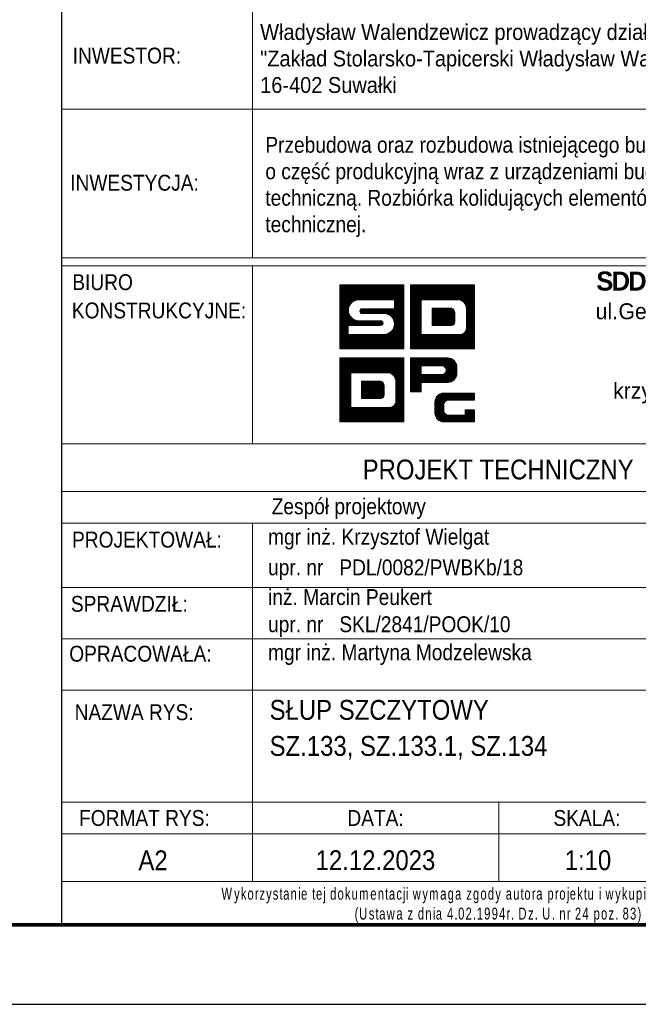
# Model space of a CAD drawing. Header units: millimetres. Extents: x -174 to 432, y 15234 to 15730.
# Tile 15 of 24: x 300 to 378, y 15234 to 15358. Entities that reach past the tile are written whole.
import ezdxf
from ezdxf.enums import TextEntityAlignment as Align

# ---------------------------------------------------------------- set-up
doc = ezdxf.new("R2010")
doc.units = ezdxf.units.MM
doc.header["$LTSCALE"] = 10
for name, color, linetype, lineweight in [('--- widok', 7, 'Continuous', 13), ('_RAMKA', 7, 'Continuous', 35), ('_Tabelka', 7, 'Continuous', 25), ('PS_DIM', 4, 'Continuous', 13)]:
    doc.layers.add(name, color=color, linetype=linetype, lineweight=lineweight)
doc.layers.add('_FORMATKA', color=8, linetype='Continuous', plot=False)
doc.styles.add('gil', font='txt', dxfattribs={"width": 0.9})

# ---------------------------------------------------------------- blocks, each defined once
blk = doc.blocks.new('*U160')
at = {"layer": '_FORMATKA', "lineweight": -3}
blk.add_lwpolyline([(-594, 0), (0, 0), (0, 420), (-594, 420)], close=True, dxfattribs=at)
at = {"layer": '_RAMKA', "lineweight": -3, "const_width": 0.5}
blk.add_lwpolyline([(-564, 10), (-10, 10), (-10, 410), (-564, 410)], close=True, dxfattribs=at)
blk = doc.blocks.new('tabela_rys')
at = {"layer": '_Tabelka', "color": 251, "lineweight": 15}
for p, q in [((45.62, 123.55), (45.62, 91.73)), ((21.62, 110.45), (131.62, 110.45)), ((21.62, 91.73), (131.62, 91.73)), ((21.62, 91.73), (131.62, 91.73)), ((21.62, 91.73), (131.62, 91.73)), ((131.62, 90.73), (21.62, 90.73)), ((45.62, 68.32), (45.62, 90.73)), ((21.62, 68.32), (131.48, 68.32)), ((131.62, 62.32), (21.62, 62.32)), ((21.62, 58.32), (131.62, 58.32)), ((21.62, 58.32), (131.62, 58.32)), ((45.62, 58.32), (45.62, 37.33)), ((21.62, 50.24), (131.62, 50.24)), ((21.62, 43.79), (131.62, 43.79)), ((21.62, 37.33), (131.62, 37.33)), ((21.62, 37.33), (131.62, 37.33)), ((21.62, 37.33), (131.62, 37.33)), ((21.62, 37.33), (131.62, 37.33)), ((21.62, 37.33), (131.62, 37.33)), ((21.62, 37.33), (131.62, 37.33)), ((21.62, 37.33), (131.62, 37.33)), ((21.62, 37.33), (131.62, 37.33)), ((45.62, 37.33), (45.62, 23.22)), ((21.62, 23.22), (131.62, 23.22)), ((131.62, 23.22), (21.62, 23.22)), ((45.62, 23.22), (45.62, 13.22)), ((76.62, 23.22), (76.62, 13.22)), ((21.62, 19.22), (131.62, 19.22)), ((21.62, 13.22), (131.62, 13.22))]:
    blk.add_line(p, q, dxfattribs=at)
at = {"layer": '_Tabelka', "color": 251, "lineweight": 30}
blk.add_lwpolyline([(131.62, 123.55), (21.62, 123.55), (21.62, 7.77), (131.62, 7.77)], close=True, dxfattribs=at)
at = {"layer": 'PS_DIM', "color": 12, "true_color": 0xc90603}
for p, q in [((56.62, 88.27), (56.68, 88.33)), ((56.62, 88.1), (56.84, 88.33)), ((56.62, 87.93), (57.01, 88.33)), ((56.62, 87.76), (57.18, 88.33)), ((56.62, 87.59), (57.35, 88.33)), ((56.62, 87.43), (57.52, 88.33)), ((56.62, 87.26), (57.69, 88.33)), ((56.62, 87.09), (57.86, 88.33)), ((56.62, 86.92), (58.02, 88.33)), ((56.62, 86.75), (58.19, 88.33)), ((56.62, 86.58), (58.36, 88.33)), ((56.62, 86.42), (58.53, 88.33)), ((56.62, 86.25), (58.7, 88.33)), ((56.62, 86.08), (58.87, 88.33)), ((56.62, 85.91), (59.03, 88.33)), ((56.62, 85.74), (59.2, 88.33)), ((56.62, 85.57), (59.37, 88.33)), ((56.62, 85.41), (59.54, 88.33)), ((56.62, 85.24), (59.71, 88.33)), ((56.62, 85.07), (59.88, 88.33)), ((56.62, 84.9), (60.04, 88.33)), ((56.62, 84.73), (60.21, 88.33)), ((56.62, 88.33), (64.68, 88.33)), ((56.62, 80.27), (56.62, 88.33)), ((58.28, 86.23), (60.38, 88.33)), ((58.6, 86.38), (60.55, 88.33)), ((58.82, 86.43), (60.72, 88.33)), ((59, 86.45), (60.89, 88.33)), ((59.17, 86.45), (61.05, 88.33)), ((59.34, 86.45), (61.22, 88.33)), ((59.51, 86.45), (61.39, 88.33)), ((59.68, 86.45), (61.56, 88.33)), ((59.85, 86.45), (61.73, 88.33)), ((60.01, 86.45), (61.9, 88.33)), ((60.18, 86.45), (62.06, 88.33)), ((60.35, 86.45), (62.23, 88.33)), ((60.52, 86.45), (62.4, 88.33)), ((60.69, 86.45), (62.57, 88.33)), ((60.86, 86.45), (62.74, 88.33)), ((61.02, 86.45), (62.91, 88.33)), ((61.19, 86.45), (63.07, 88.33)), ((61.36, 86.45), (63.24, 88.33)), ((61.53, 86.45), (63.41, 88.33)), ((61.7, 86.45), (63.58, 88.33)), ((61.87, 86.45), (63.75, 88.33)), ((62.04, 86.45), (63.92, 88.33)), ((62.2, 86.45), (64.09, 88.33)), ((62.37, 86.45), (64.25, 88.33)), ((62.54, 86.45), (64.42, 88.33)), ((62.71, 86.45), (64.59, 88.33)), ((62.88, 86.45), (64.68, 88.25)), ((63.05, 86.45), (64.68, 88.08)), ((64.68, 88.33), (64.68, 80.27)), ((65.5, 88.33), (73.56, 88.33)), ((65.5, 80.27), (65.5, 88.33)), ((65.5, 88.2), (65.63, 88.33)), ((65.5, 88.03), (65.8, 88.33)), ((65.5, 87.86), (65.97, 88.33)), ((65.5, 87.69), (66.14, 88.33)), ((65.5, 87.52), (66.3, 88.33)), ((65.5, 87.35), (66.47, 88.33)), ((65.5, 87.18), (66.64, 88.33)), ((65.5, 87.02), (66.81, 88.33)), ((65.5, 86.85), (66.98, 88.33)), ((65.5, 86.68), (67.15, 88.33)), ((65.5, 86.51), (67.31, 88.33)), ((65.5, 86.34), (67.48, 88.33)), ((65.5, 86.17), (67.65, 88.33)), ((65.5, 86.01), (67.82, 88.33)), ((65.5, 85.84), (67.99, 88.33)), ((65.5, 85.67), (68.16, 88.33)), ((65.5, 85.5), (68.32, 88.33)), ((65.5, 85.33), (68.49, 88.33)), ((65.5, 85.16), (68.66, 88.33)), ((66.95, 86.45), (68.83, 88.33)), ((67.12, 86.45), (69, 88.33)), ((67.28, 86.45), (69.17, 88.33)), ((67.45, 86.45), (69.33, 88.33)), ((67.62, 86.45), (69.5, 88.33)), ((67.79, 86.45), (69.67, 88.33)), ((67.96, 86.45), (69.84, 88.33)), ((68.13, 86.45), (70.01, 88.33)), ((68.29, 86.45), (70.18, 88.33)), ((68.46, 86.45), (70.34, 88.33)), ((68.63, 86.45), (70.51, 88.33)), ((68.8, 86.45), (70.68, 88.33)), ((68.97, 86.45), (70.85, 88.33)), ((69.14, 86.45), (71.02, 88.33)), ((69.31, 86.45), (71.19, 88.33)), ((69.47, 86.45), (71.35, 88.33)), ((69.64, 86.45), (71.52, 88.33)), ((69.81, 86.45), (71.69, 88.33)), ((69.98, 86.45), (71.86, 88.33)), ((70.15, 86.45), (72.03, 88.33)), ((70.32, 86.45), (72.2, 88.33)), ((70.48, 86.45), (72.37, 88.33)), ((70.65, 86.45), (72.53, 88.33)), ((70.82, 86.45), (72.7, 88.33)), ((70.99, 86.45), (72.87, 88.33)), ((71.16, 86.45), (73.04, 88.33)), ((71.33, 86.45), (73.21, 88.33)), ((71.49, 86.45), (73.38, 88.33)), ((71.66, 86.44), (73.54, 88.33)), ((71.79, 86.41), (73.56, 88.18)), ((71.91, 86.36), (73.56, 88.01)), ((73.56, 88.33), (73.56, 80.27)), ((63.21, 86.45), (64.68, 87.91)), ((63.38, 86.45), (64.68, 87.74)), ((63.51, 86.4), (64.68, 87.58)), ((63.51, 86.23), (64.68, 87.41)), ((63.51, 86.07), (64.68, 87.24)), ((63.51, 85.9), (64.68, 87.07)), ((63.51, 85.73), (64.68, 86.9)), ((72.02, 86.3), (73.56, 87.84)), ((72.12, 86.23), (73.56, 87.67)), ((72.21, 86.15), (73.56, 87.5)), ((72.29, 86.06), (73.56, 87.33)), ((72.36, 85.97), (73.56, 87.17)), ((72.43, 85.86), (73.56, 87)), ((72.48, 85.75), (73.56, 86.83)), ((56.62, 84.56), (57.91, 85.86)), ((56.62, 84.4), (57.76, 85.54)), ((63.51, 86.45), (59.01, 86.45)), ((62.84, 84.55), (64.68, 86.4)), ((62.94, 84.49), (64.68, 86.23)), ((63.04, 84.42), (64.68, 86.06)), ((63.12, 84.34), (64.68, 85.89)), ((63.2, 84.25), (64.68, 85.72)), ((63.28, 84.15), (64.68, 85.55)), ((63.51, 85.56), (64.68, 86.73)), ((63.51, 85.39), (64.68, 86.56)), ((63.51, 85.32), (63.51, 86.45)), ((65.5, 85), (66.88, 86.38)), ((65.5, 84.83), (66.88, 86.21)), ((65.5, 84.66), (66.88, 86.04)), ((65.5, 84.49), (66.88, 85.87)), ((65.5, 84.32), (66.88, 85.71)), ((65.5, 84.15), (66.88, 85.54)), ((66.88, 86.45), (66.88, 82.1)), ((71.64, 86.45), (66.88, 86.45)), ((66.88, 86.45), (66.88, 82.1)), ((68.1, 86.45), (66.88, 86.45)), ((71.64, 86.45), (68.43, 86.45)), ((72.52, 85.62), (73.56, 86.66)), ((72.54, 85.48), (73.56, 86.49)), ((72.55, 85.32), (73.56, 86.32)), ((72.55, 85.15), (73.56, 86.15)), ((72.55, 84.98), (73.56, 85.99)), ((72.55, 84.81), (73.56, 85.82)), ((72.55, 84.64), (73.56, 85.65)), ((56.62, 84.23), (57.71, 85.32)), ((56.62, 84.06), (57.69, 85.14)), ((56.62, 83.89), (57.7, 84.98)), ((56.62, 83.72), (57.73, 84.83)), ((56.62, 83.55), (57.77, 84.7)), ((56.62, 83.39), (57.81, 84.58)), ((56.62, 83.22), (57.87, 84.47)), ((56.62, 83.05), (57.94, 84.37)), ((59.14, 85.07), (59.39, 85.32)), ((59.16, 84.92), (59.56, 85.32)), ((59.22, 84.81), (59.73, 85.32)), ((59.32, 84.74), (59.9, 85.32)), ((59.44, 85.32), (63.51, 85.32)), ((62.19, 84.72), (59.44, 84.72)), ((59.47, 84.72), (60.07, 85.32)), ((59.64, 84.72), (60.24, 85.32)), ((59.81, 84.72), (60.41, 85.32)), ((59.97, 84.72), (60.57, 85.32)), ((60.14, 84.72), (60.74, 85.32)), ((60.31, 84.72), (60.91, 85.32)), ((60.48, 84.72), (61.08, 85.32)), ((60.65, 84.72), (61.25, 85.32)), ((60.82, 84.72), (61.42, 85.32)), ((60.98, 84.72), (61.58, 85.32)), ((61.15, 84.72), (61.75, 85.32)), ((61.32, 84.72), (61.92, 85.32)), ((61.49, 84.72), (62.09, 85.32)), ((61.66, 84.72), (62.26, 85.32)), ((61.83, 84.72), (62.43, 85.32)), ((61.99, 84.72), (62.59, 85.32)), ((62.16, 84.72), (62.76, 85.32)), ((62.32, 84.71), (62.93, 85.32)), ((62.47, 84.69), (63.1, 85.32)), ((62.6, 84.66), (63.27, 85.32)), ((62.72, 84.61), (63.44, 85.32)), ((63.34, 84.05), (64.68, 85.39)), ((63.4, 83.93), (64.68, 85.22)), ((63.44, 83.81), (64.68, 85.05)), ((63.48, 83.68), (64.68, 84.88)), ((63.49, 83.18), (64.68, 84.38)), ((63.5, 83.53), (64.68, 84.71)), ((63.51, 83.37), (64.68, 84.54)), ((65.5, 83.99), (66.88, 85.37)), ((65.5, 83.82), (66.88, 85.2)), ((65.5, 83.65), (66.88, 85.03)), ((65.5, 83.48), (66.88, 84.86)), ((65.5, 83.31), (66.88, 84.7)), ((65.5, 83.14), (66.88, 84.53)), ((65.5, 82.98), (66.88, 84.36)), ((68.24, 85.39), (68.24, 83.22)), ((70.68, 85.39), (68.24, 85.39)), ((68.24, 85.39), (68.24, 83.22)), ((70.68, 85.39), (68.24, 85.39)), ((68.24, 85.38), (68.25, 85.39)), ((68.24, 85.22), (68.42, 85.39)), ((68.24, 85.05), (68.59, 85.39)), ((68.24, 84.88), (68.76, 85.39)), ((68.24, 84.71), (68.93, 85.39)), ((68.24, 84.54), (69.09, 85.39)), ((68.24, 84.37), (69.26, 85.39)), ((68.24, 84.21), (69.43, 85.39)), ((68.24, 84.04), (69.6, 85.39)), ((68.24, 83.87), (69.77, 85.39)), ((68.24, 83.7), (69.94, 85.39)), ((68.24, 83.53), (70.1, 85.39)), ((68.24, 83.36), (70.27, 85.39)), ((68.27, 83.22), (70.44, 85.39)), ((68.43, 83.22), (70.61, 85.39)), ((68.6, 83.22), (70.75, 85.36)), ((68.77, 83.22), (70.85, 85.3)), ((68.94, 83.22), (70.94, 85.22)), ((69.11, 83.22), (71.01, 85.12)), ((69.28, 83.22), (71.06, 85)), ((69.44, 83.22), (71.08, 84.85)), ((69.61, 83.22), (71.08, 84.68)), ((69.78, 83.22), (71.08, 84.52)), ((69.95, 83.22), (71.08, 84.35)), ((71.08, 83.62), (71.08, 84.83)), ((71.08, 83.62), (71.08, 84.83)), ((72.55, 84.47), (73.56, 85.48)), ((72.55, 82.89), (72.55, 85.32)), ((72.55, 82.89), (72.55, 85.32)), ((72.55, 84.3), (73.56, 85.31)), ((72.55, 84.14), (73.56, 85.14)), ((72.55, 83.97), (73.56, 84.98)), ((72.55, 83.8), (73.56, 84.81)), ((72.55, 83.63), (73.56, 84.64)), ((72.55, 83.46), (73.56, 84.47)), ((72.55, 83.29), (73.56, 84.3)), ((56.62, 82.88), (58.01, 84.28)), ((56.62, 82.71), (58.09, 84.19)), ((56.62, 82.54), (58.18, 84.11)), ((56.62, 82.38), (58.28, 84.04)), ((56.62, 82.21), (58.39, 83.98)), ((56.62, 82.04), (57.69, 83.12)), ((61.76, 83.22), (57.69, 83.22)), ((57.69, 83.22), (57.69, 82.1)), ((57.8, 83.22), (58.5, 83.92)), ((57.97, 83.22), (58.62, 83.88)), ((58.14, 83.22), (58.76, 83.84)), ((58.31, 83.22), (58.91, 83.82)), ((58.47, 83.22), (59.07, 83.82)), ((58.64, 83.22), (59.24, 83.82)), ((58.81, 83.22), (59.41, 83.82)), ((58.98, 83.22), (59.58, 83.82)), ((59.01, 83.82), (61.76, 83.82)), ((59.15, 83.22), (59.75, 83.82)), ((59.32, 83.22), (59.92, 83.82)), ((59.48, 83.22), (60.08, 83.82)), ((59.65, 83.22), (60.25, 83.82)), ((59.82, 83.22), (60.42, 83.82)), ((59.99, 83.22), (60.59, 83.82)), ((60.16, 83.22), (60.76, 83.82)), ((60.33, 83.22), (60.93, 83.82)), ((60.49, 83.22), (61.09, 83.82)), ((60.66, 83.22), (61.26, 83.82)), ((60.83, 83.22), (61.43, 83.82)), ((61, 83.22), (61.6, 83.82)), ((61.07, 80.27), (64.68, 83.87)), ((61.17, 83.22), (61.77, 83.82)), ((61.24, 80.27), (64.68, 83.7)), ((61.34, 83.22), (61.9, 83.79)), ((61.41, 80.27), (64.68, 83.53)), ((61.5, 83.22), (61.99, 83.71)), ((61.58, 80.27), (64.68, 83.37)), ((61.67, 83.22), (62.05, 83.6)), ((61.75, 80.27), (64.68, 83.2)), ((61.86, 83.24), (62.05, 83.43)), ((63.15, 82.51), (64.68, 84.04)), ((63.42, 82.95), (64.68, 84.21)), ((65.5, 82.81), (66.88, 84.19)), ((65.5, 82.64), (66.88, 84.02)), ((65.5, 82.47), (66.88, 83.85)), ((65.5, 82.3), (66.88, 83.69)), ((65.5, 82.13), (66.88, 83.52)), ((65.5, 81.96), (66.88, 83.35)), ((65.5, 81.8), (66.88, 83.18)), ((68.24, 83.22), (70.68, 83.22)), ((68.24, 83.22), (70.68, 83.22)), ((70.12, 83.22), (71.08, 84.18)), ((70.29, 83.22), (71.08, 84.01)), ((70.36, 80.27), (73.56, 83.46)), ((70.45, 83.22), (71.08, 83.84)), ((70.53, 80.27), (73.56, 83.29)), ((70.62, 83.22), (71.08, 83.67)), ((70.7, 80.27), (73.56, 83.12)), ((70.81, 83.24), (71.06, 83.48)), ((72.47, 82.54), (73.56, 83.63)), ((72.54, 82.78), (73.56, 83.8)), ((72.55, 83.13), (73.56, 84.13)), ((72.55, 82.96), (73.56, 83.97)), ((56.62, 81.87), (57.69, 82.95)), ((56.62, 81.7), (57.69, 82.78)), ((56.62, 81.53), (57.69, 82.61)), ((56.62, 81.36), (57.69, 82.44)), ((56.62, 81.2), (57.69, 82.27)), ((56.62, 81.03), (57.69, 82.1)), ((56.62, 80.86), (57.85, 82.1)), ((56.62, 80.69), (58.02, 82.1)), ((56.62, 80.52), (58.19, 82.1)), ((56.62, 80.35), (58.36, 82.1)), ((56.7, 80.27), (58.53, 82.1)), ((56.86, 80.27), (58.7, 82.1)), ((57.03, 80.27), (58.86, 82.1)), ((57.2, 80.27), (59.03, 82.1)), ((57.37, 80.27), (59.2, 82.1)), ((57.54, 80.27), (59.37, 82.1)), ((57.69, 82.1), (62.19, 82.1)), ((57.71, 80.27), (59.54, 82.1)), ((57.87, 80.27), (59.71, 82.1)), ((58.04, 80.27), (59.87, 82.1)), ((58.21, 80.27), (60.04, 82.1)), ((58.38, 80.27), (60.21, 82.1)), ((58.55, 80.27), (60.38, 82.1)), ((58.72, 80.27), (60.55, 82.1)), ((58.89, 80.27), (60.72, 82.1)), ((59.05, 80.27), (60.88, 82.1)), ((59.22, 80.27), (61.05, 82.1)), ((59.39, 80.27), (61.22, 82.1)), ((59.56, 80.27), (61.39, 82.1)), ((59.73, 80.27), (61.56, 82.1)), ((59.9, 80.27), (61.73, 82.1)), ((60.06, 80.27), (61.89, 82.1)), ((60.23, 80.27), (62.06, 82.1)), ((60.4, 80.27), (62.23, 82.1)), ((60.57, 80.27), (62.42, 82.12)), ((60.74, 80.27), (62.65, 82.18)), ((60.91, 80.27), (63.09, 82.45)), ((61.92, 80.27), (64.68, 83.03)), ((62.08, 80.27), (64.68, 82.86)), ((62.25, 80.27), (64.68, 82.69)), ((62.42, 80.27), (64.68, 82.52)), ((62.59, 80.27), (64.68, 82.36)), ((62.76, 80.27), (64.68, 82.19)), ((62.93, 80.27), (64.68, 82.02)), ((63.09, 80.27), (64.68, 81.85)), ((65.5, 81.63), (66.88, 83.01)), ((65.5, 81.46), (66.88, 82.84)), ((65.5, 81.29), (66.88, 82.68)), ((65.5, 81.12), (66.88, 82.51)), ((65.5, 80.95), (66.88, 82.34)), ((65.5, 80.79), (66.88, 82.17)), ((65.5, 80.62), (66.98, 82.1)), ((65.5, 80.45), (67.14, 82.1)), ((65.5, 80.28), (67.31, 82.1)), ((65.65, 80.27), (67.48, 82.1)), ((65.82, 80.27), (67.65, 82.1)), ((65.99, 80.27), (67.82, 82.1)), ((66.15, 80.27), (67.99, 82.1)), ((66.32, 80.27), (68.15, 82.1)), ((66.49, 80.27), (68.32, 82.1)), ((66.66, 80.27), (68.49, 82.1)), ((66.83, 80.27), (68.66, 82.1)), ((66.88, 82.1), (71.64, 82.1)), ((66.88, 82.1), (71.64, 82.1)), ((67, 80.27), (68.83, 82.1)), ((67.17, 80.27), (69, 82.1)), ((67.33, 80.27), (69.16, 82.1)), ((67.5, 80.27), (69.33, 82.1)), ((67.67, 80.27), (69.5, 82.1)), ((67.84, 80.27), (69.67, 82.1)), ((68.01, 80.27), (69.84, 82.1)), ((68.18, 80.27), (70.01, 82.1)), ((68.34, 80.27), (70.17, 82.1)), ((68.51, 80.27), (70.34, 82.1)), ((68.68, 80.27), (70.51, 82.1)), ((68.85, 80.27), (70.68, 82.1)), ((69.02, 80.27), (70.85, 82.1)), ((69.19, 80.27), (71.02, 82.1)), ((69.35, 80.27), (71.19, 82.1)), ((69.52, 80.27), (71.35, 82.1)), ((69.69, 80.27), (71.52, 82.1)), ((69.86, 80.27), (71.69, 82.09)), ((70.03, 80.27), (71.86, 82.1)), ((70.2, 80.27), (72.11, 82.17)), ((70.87, 80.27), (73.56, 82.96)), ((71.04, 80.27), (73.56, 82.79)), ((71.21, 80.27), (73.56, 82.62)), ((71.37, 80.27), (73.56, 82.45)), ((71.54, 80.27), (73.56, 82.28)), ((71.71, 80.27), (73.56, 82.11)), ((71.88, 80.27), (73.56, 81.95)), ((63.26, 80.27), (64.68, 81.68)), ((63.43, 80.27), (64.68, 81.51)), ((63.6, 80.27), (64.68, 81.35)), ((63.77, 80.27), (64.68, 81.18)), ((63.94, 80.27), (64.68, 81.01)), ((64.1, 80.27), (64.68, 80.84)), ((64.27, 80.27), (64.68, 80.67)), ((72.05, 80.27), (73.56, 81.78)), ((72.22, 80.27), (73.56, 81.61)), ((72.38, 80.27), (73.56, 81.44)), ((72.55, 80.27), (73.56, 81.27)), ((72.72, 80.27), (73.56, 81.1)), ((72.89, 80.27), (73.56, 80.93)), ((73.06, 80.27), (73.56, 80.77)), ((73.23, 80.27), (73.56, 80.6)), ((64.68, 80.27), (56.62, 80.27)), ((64.44, 80.27), (64.68, 80.5)), ((64.61, 80.27), (64.68, 80.33)), ((73.56, 80.27), (65.5, 80.27)), ((73.4, 80.27), (73.56, 80.43)), ((56.62, 79.14), (64.68, 79.14)), ((56.62, 71.08), (56.62, 79.14)), ((56.62, 79.14), (64.68, 79.14)), ((56.62, 71.08), (56.62, 79.14)), ((56.62, 79.01), (56.75, 79.14)), ((56.62, 78.84), (56.92, 79.14)), ((56.62, 78.67), (57.09, 79.14)), ((56.62, 78.5), (57.25, 79.14)), ((56.62, 78.33), (57.42, 79.14)), ((56.62, 78.17), (57.59, 79.14)), ((56.62, 78), (57.76, 79.14)), ((56.62, 77.83), (57.93, 79.14)), ((56.62, 77.66), (58.1, 79.14)), ((56.62, 77.49), (58.27, 79.14)), ((56.62, 77.32), (58.43, 79.14)), ((56.62, 77.16), (58.6, 79.14)), ((56.62, 76.99), (58.77, 79.14)), ((56.62, 76.82), (58.94, 79.14)), ((56.62, 76.65), (59.11, 79.14)), ((56.62, 76.48), (59.28, 79.14)), ((56.62, 76.31), (59.44, 79.14)), ((56.62, 76.15), (59.61, 79.14)), ((56.62, 75.98), (59.78, 79.14)), ((58.07, 77.26), (59.95, 79.14)), ((58.24, 77.26), (60.12, 79.14)), ((58.4, 77.26), (60.29, 79.14)), ((58.57, 77.26), (60.45, 79.14)), ((58.74, 77.26), (60.62, 79.14)), ((58.91, 77.26), (60.79, 79.14)), ((59.08, 77.26), (60.96, 79.14)), ((59.25, 77.26), (61.13, 79.14)), ((59.41, 77.26), (61.3, 79.14)), ((59.58, 77.26), (61.46, 79.14)), ((59.75, 77.26), (61.63, 79.14)), ((59.92, 77.26), (61.8, 79.14)), ((60.09, 77.26), (61.97, 79.14)), ((60.26, 77.26), (62.14, 79.14)), ((60.42, 77.26), (62.31, 79.14)), ((60.59, 77.26), (62.47, 79.14)), ((60.76, 77.26), (62.64, 79.14)), ((60.93, 77.26), (62.81, 79.14)), ((61.1, 77.26), (62.98, 79.14)), ((61.27, 77.26), (63.15, 79.14)), ((61.44, 77.26), (63.32, 79.14)), ((61.6, 77.26), (63.48, 79.14)), ((61.77, 77.26), (63.65, 79.14)), ((61.94, 77.26), (63.82, 79.14)), ((62.11, 77.26), (63.99, 79.14)), ((62.28, 77.26), (64.16, 79.14)), ((62.45, 77.26), (64.33, 79.14)), ((62.61, 77.26), (64.5, 79.14)), ((62.78, 77.26), (64.66, 79.14)), ((62.91, 77.22), (64.68, 78.99)), ((63.03, 77.17), (64.68, 78.82)), ((63.14, 77.11), (64.68, 78.65)), ((63.24, 77.04), (64.68, 78.48)), ((63.33, 76.96), (64.68, 78.31)), ((63.41, 76.88), (64.68, 78.15)), ((64.68, 79.14), (64.68, 71.08)), ((64.68, 79.14), (64.68, 71.08)), ((56.62, 75.81), (58, 77.19)), ((56.62, 75.64), (58, 77.02)), ((56.62, 75.47), (58, 76.86)), ((58, 77.26), (58, 72.91)), ((62.76, 77.26), (58, 77.26)), ((58, 77.26), (58, 72.91)), ((62.76, 77.26), (58, 77.26)), ((58, 77.26), (58, 72.91)), ((62.76, 77.26), (58, 77.26)), ((63.48, 76.78), (64.68, 77.98)), ((63.55, 76.67), (64.68, 77.81)), ((63.6, 76.56), (64.68, 77.64)), ((63.64, 76.43), (64.68, 77.47)), ((63.66, 76.29), (64.68, 77.3)), ((63.67, 76.13), (64.68, 77.14)), ((63.67, 75.96), (64.68, 76.97)), ((56.62, 75.3), (58, 76.69)), ((56.62, 75.13), (58, 76.52)), ((56.62, 74.97), (58, 76.35)), ((56.62, 74.8), (58, 76.18)), ((56.62, 74.63), (58, 76.01)), ((56.62, 74.46), (58, 75.85)), ((56.62, 74.29), (58, 75.68)), ((59.36, 76.21), (59.36, 74.03)), ((61.8, 76.21), (59.36, 76.21)), ((59.36, 76.2), (59.37, 76.21)), ((59.36, 76.03), (59.54, 76.21)), ((59.36, 75.86), (59.71, 76.21)), ((59.36, 75.69), (59.88, 76.21)), ((59.36, 75.52), (60.05, 76.21)), ((59.36, 75.36), (60.21, 76.21)), ((59.36, 75.19), (60.38, 76.21)), ((59.36, 75.02), (60.55, 76.21)), ((59.36, 74.85), (60.72, 76.21)), ((59.36, 74.68), (60.89, 76.21)), ((59.36, 74.51), (61.06, 76.21)), ((59.36, 74.35), (61.22, 76.21)), ((59.36, 74.18), (61.39, 76.21)), ((59.36, 76.21), (59.36, 74.03)), ((61.8, 76.21), (59.36, 76.21)), ((59.36, 76.21), (59.36, 74.03)), ((61.8, 76.21), (59.36, 76.21)), ((59.39, 74.03), (61.56, 76.21)), ((59.55, 74.03), (61.73, 76.21)), ((59.72, 74.03), (61.87, 76.18)), ((59.89, 74.03), (61.97, 76.11)), ((60.06, 74.03), (62.06, 76.03)), ((60.23, 74.03), (62.13, 75.93)), ((60.4, 74.03), (62.18, 75.81)), ((60.56, 74.03), (62.2, 75.66)), ((62.2, 74.43), (62.2, 75.64)), ((62.2, 74.43), (62.2, 75.64)), ((62.2, 74.43), (62.2, 75.64)), ((63.67, 75.79), (64.68, 76.8)), ((63.67, 75.62), (64.68, 76.63)), ((63.67, 75.45), (64.68, 76.46)), ((63.67, 75.29), (64.68, 76.29)), ((63.67, 73.7), (63.67, 76.13)), ((63.67, 73.7), (63.67, 76.13)), ((63.67, 73.7), (63.67, 76.13)), ((63.67, 75.12), (64.68, 76.13)), ((63.67, 74.95), (64.68, 75.96)), ((63.67, 74.78), (64.68, 75.79)), ((63.67, 74.61), (64.68, 75.62)), ((56.62, 74.12), (58, 75.51)), ((56.62, 73.96), (58, 75.34)), ((56.62, 73.79), (58, 75.17)), ((56.62, 73.62), (58, 75)), ((56.62, 73.45), (58, 74.84)), ((56.62, 73.28), (58, 74.67)), ((56.62, 73.11), (58, 74.5)), ((60.73, 74.03), (62.2, 75.5)), ((60.9, 74.03), (62.2, 75.33)), ((61.07, 74.03), (62.2, 75.16)), ((61.24, 74.03), (62.2, 74.99)), ((61.41, 74.03), (62.2, 74.82)), ((61.57, 74.03), (62.2, 74.65)), ((61.74, 74.03), (62.2, 74.49)), ((63.59, 73.35), (64.68, 74.44)), ((63.66, 73.59), (64.68, 74.61)), ((63.67, 74.44), (64.68, 75.45)), ((63.67, 74.28), (64.68, 75.28)), ((63.67, 74.11), (64.68, 75.12)), ((63.67, 73.94), (64.68, 74.95)), ((63.67, 73.77), (64.68, 74.78)), ((56.62, 72.95), (58, 74.33)), ((56.62, 72.78), (58, 74.16)), ((56.62, 72.61), (58, 73.99)), ((56.62, 72.44), (58, 73.82)), ((56.62, 72.27), (58, 73.66)), ((56.62, 72.1), (58, 73.49)), ((56.62, 71.94), (58, 73.32)), ((56.62, 71.77), (58, 73.15)), ((59.36, 74.03), (61.8, 74.03)), ((59.36, 74.03), (61.8, 74.03)), ((59.36, 74.03), (61.8, 74.03)), ((61.48, 71.08), (64.68, 74.27)), ((61.65, 71.08), (64.68, 74.1)), ((61.82, 71.08), (64.68, 73.94)), ((61.93, 74.05), (62.18, 74.29)), ((61.99, 71.08), (64.68, 73.77)), ((62.16, 71.08), (64.68, 73.6)), ((62.33, 71.08), (64.68, 73.43)), ((62.49, 71.08), (64.68, 73.26)), ((56.62, 71.6), (58, 72.98)), ((56.62, 71.43), (58.1, 72.91)), ((56.62, 71.26), (58.26, 72.91)), ((56.62, 71.09), (58.43, 72.91)), ((56.77, 71.08), (58.6, 72.91)), ((56.94, 71.08), (58.77, 72.91)), ((57.11, 71.08), (58.94, 72.91)), ((57.27, 71.08), (59.11, 72.91)), ((57.44, 71.08), (59.27, 72.91)), ((57.61, 71.08), (59.44, 72.91)), ((57.78, 71.08), (59.61, 72.91)), ((57.95, 71.08), (59.78, 72.91)), ((58, 72.91), (62.76, 72.91)), ((58, 72.91), (62.76, 72.91)), ((58, 72.91), (62.76, 72.91)), ((58.12, 71.08), (59.95, 72.91)), ((58.28, 71.08), (60.12, 72.91)), ((58.45, 71.08), (60.28, 72.91)), ((58.62, 71.08), (60.45, 72.91)), ((58.79, 71.08), (60.62, 72.91)), ((58.96, 71.08), (60.79, 72.91)), ((59.13, 71.08), (60.96, 72.91)), ((59.3, 71.08), (61.13, 72.91)), ((59.46, 71.08), (61.29, 72.91)), ((59.63, 71.08), (61.46, 72.91)), ((59.8, 71.08), (61.63, 72.91)), ((59.97, 71.08), (61.8, 72.91)), ((60.14, 71.08), (61.97, 72.91)), ((60.31, 71.08), (62.14, 72.91)), ((60.47, 71.08), (62.3, 72.91)), ((60.64, 71.08), (62.47, 72.91)), ((60.81, 71.08), (62.64, 72.91)), ((60.98, 71.08), (62.81, 72.9)), ((61.15, 71.08), (62.98, 72.91)), ((61.32, 71.08), (63.22, 72.99)), ((62.66, 71.08), (64.68, 73.09)), ((62.83, 71.08), (64.68, 72.93)), ((63, 71.08), (64.68, 72.76)), ((63.17, 71.08), (64.68, 72.59)), ((63.34, 71.08), (64.68, 72.42)), ((63.5, 71.08), (64.68, 72.25)), ((63.67, 71.08), (64.68, 72.08)), ((63.84, 71.08), (64.68, 71.92)), ((64.68, 71.08), (56.62, 71.08)), ((64.68, 71.08), (56.62, 71.08)), ((64.01, 71.08), (64.68, 71.75)), ((64.18, 71.08), (64.68, 71.58)), ((64.35, 71.08), (64.68, 71.41)), ((64.51, 71.08), (64.68, 71.24))]:
    blk.add_line(p, q, dxfattribs=at)
at = {"layer": 'PS_DIM', "color": 18, "true_color": 0x000000}
for p, q in [((65.5, 79.11), (65.53, 79.14)), ((65.5, 78.95), (65.69, 79.14)), ((65.5, 78.79), (65.85, 79.14)), ((65.5, 78.63), (66.01, 79.14)), ((65.5, 78.47), (66.17, 79.14)), ((65.5, 78.31), (66.33, 79.14)), ((65.5, 78.15), (66.49, 79.14)), ((65.5, 77.99), (66.65, 79.14)), ((65.5, 77.83), (66.81, 79.14)), ((65.5, 77.67), (66.97, 79.14)), ((65.5, 77.51), (67.13, 79.14)), ((65.5, 77.35), (67.29, 79.14)), ((65.5, 77.19), (67.45, 79.14)), ((65.5, 77.03), (67.61, 79.14)), ((65.5, 76.87), (67.77, 79.14)), ((65.5, 79.14), (65.5, 74.87)), ((70.17, 79.14), (65.5, 79.14)), ((66.86, 78.12), (66.86, 77.06)), ((69.51, 78.12), (66.86, 78.12)), ((66.92, 78.12), (67.93, 79.14)), ((67.08, 78.12), (68.09, 79.14)), ((67.23, 78.12), (68.25, 79.14)), ((67.39, 78.12), (68.41, 79.14)), ((67.55, 78.12), (68.57, 79.14)), ((67.71, 78.12), (68.73, 79.14)), ((67.87, 78.12), (68.89, 79.14)), ((68.03, 78.12), (69.05, 79.14)), ((68.19, 78.12), (69.21, 79.14)), ((68.35, 78.12), (69.37, 79.14)), ((68.51, 78.12), (69.53, 79.14)), ((68.67, 78.12), (69.69, 79.14)), ((68.83, 78.12), (69.85, 79.14)), ((68.84, 76.05), (71.24, 78.46)), ((68.99, 78.12), (70.01, 79.14)), ((69, 76.05), (71.29, 78.34)), ((69.15, 78.12), (70.17, 79.14)), ((69.16, 76.05), (71.33, 78.22)), ((69.31, 78.12), (70.32, 79.13)), ((69.47, 78.12), (70.45, 79.11)), ((69.62, 78.11), (70.58, 79.07)), ((69.74, 78.07), (70.69, 79.02)), ((69.83, 78), (70.79, 78.96)), ((69.9, 77.91), (70.89, 78.9)), ((69.91, 77.28), (71.19, 78.56)), ((69.96, 77.81), (70.97, 78.83)), ((69.98, 77.67), (71.05, 78.74)), ((69.98, 77.52), (71.13, 78.66)), ((65.5, 76.71), (66.86, 78.07)), ((65.5, 76.55), (66.86, 77.91)), ((65.5, 76.39), (66.86, 77.75)), ((65.5, 76.23), (66.86, 77.59)), ((65.5, 76.07), (66.86, 77.43)), ((65.5, 75.91), (66.86, 77.27)), ((65.5, 75.75), (66.86, 77.11)), ((65.5, 75.59), (66.97, 77.06)), ((65.5, 75.43), (67.13, 77.06)), ((65.5, 75.27), (67.29, 77.06)), ((65.5, 75.11), (67.45, 77.06)), ((65.5, 74.95), (67.61, 77.06)), ((65.58, 74.87), (67.77, 77.06)), ((66.86, 77.06), (69.51, 77.06)), ((66.92, 76.05), (67.93, 77.06)), ((67.08, 76.05), (68.09, 77.06)), ((67.24, 76.05), (68.25, 77.06)), ((67.4, 76.05), (68.41, 77.06)), ((67.56, 76.05), (68.57, 77.06)), ((67.72, 76.05), (68.73, 77.06)), ((67.88, 76.05), (68.89, 77.06)), ((68.04, 76.05), (69.05, 77.06)), ((68.2, 76.05), (69.21, 77.06)), ((68.36, 76.05), (69.37, 77.06)), ((68.52, 76.05), (69.53, 77.06)), ((68.68, 76.05), (69.77, 77.14)), ((69.32, 76.05), (71.35, 78.08)), ((69.48, 76.05), (71.36, 77.93)), ((69.64, 76.05), (71.36, 77.77)), ((69.8, 76.05), (71.36, 77.61)), ((69.96, 76.05), (71.36, 77.45)), ((69.99, 77.54), (69.99, 77.65)), ((70.12, 76.05), (71.36, 77.29)), ((70.28, 76.05), (71.35, 77.12)), ((70.48, 76.09), (71.32, 76.93)), ((71.36, 77.23), (71.36, 77.95)), ((65.74, 74.87), (66.86, 75.99)), ((65.9, 74.87), (66.86, 75.83)), ((66.06, 74.87), (66.86, 75.67)), ((66.86, 74.87), (66.86, 76.05)), ((66.86, 76.05), (70.17, 76.05)), ((70.75, 76.2), (71.21, 76.66)), ((65.5, 74.87), (66.86, 74.87)), ((66.22, 74.87), (66.86, 75.51)), ((66.38, 74.87), (66.86, 75.35)), ((66.54, 74.87), (66.86, 75.19)), ((66.7, 74.87), (66.86, 75.03)), ((68.6, 73.62), (69.68, 74.7)), ((68.6, 73.45), (69.85, 74.7)), ((68.6, 73.28), (70.02, 74.7)), ((68.6, 73.11), (70.19, 74.7)), ((68.6, 72.94), (70.36, 74.7)), ((68.6, 72.77), (70.53, 74.7)), ((68.6, 72.61), (70.69, 74.7)), ((68.6, 72.44), (70.86, 74.7)), ((68.61, 73.8), (69.5, 74.69)), ((68.69, 74.04), (69.26, 74.61)), ((73.56, 74.7), (69.7, 74.7)), ((70.14, 73.82), (71.03, 74.7)), ((70.33, 73.83), (71.2, 74.7)), ((70.5, 73.83), (71.37, 74.7)), ((70.67, 73.83), (71.54, 74.7)), ((70.83, 73.83), (71.7, 74.7)), ((71, 73.83), (71.87, 74.7)), ((71.17, 73.83), (72.04, 74.7)), ((71.34, 73.83), (72.21, 74.7)), ((71.51, 73.83), (72.38, 74.7)), ((71.68, 73.83), (72.55, 74.7)), ((71.85, 73.83), (72.71, 74.7)), ((72.01, 73.83), (72.88, 74.7)), ((72.18, 73.83), (73.05, 74.7)), ((72.35, 73.83), (73.22, 74.7)), ((72.52, 73.83), (73.39, 74.7)), ((72.69, 73.83), (73.56, 74.7)), ((72.86, 73.83), (73.56, 74.54)), ((73.02, 73.83), (73.56, 74.37)), ((73.56, 73.83), (73.56, 74.7)), ((68.6, 73.6), (68.6, 72.18)), ((68.6, 72.27), (69.74, 73.42)), ((68.6, 72.1), (69.73, 73.23)), ((69.73, 72.49), (69.73, 73.28)), ((70.28, 73.83), (73.56, 73.83)), ((73.19, 73.83), (73.56, 74.2)), ((73.36, 73.83), (73.56, 74.03)), ((73.53, 73.83), (73.56, 73.87)), ((68.62, 71.95), (69.73, 73.06)), ((68.65, 71.82), (69.73, 72.9)), ((68.7, 71.7), (69.73, 72.73)), ((68.76, 71.59), (69.73, 72.56)), ((68.83, 71.5), (69.74, 72.4)), ((68.91, 71.41), (69.77, 72.27)), ((69, 71.33), (69.84, 72.16)), ((69.1, 71.25), (69.92, 72.07)), ((69.2, 71.19), (70.02, 72)), ((69.32, 71.14), (70.14, 71.96)), ((69.45, 71.1), (70.29, 71.94)), ((69.6, 71.08), (70.45, 71.94)), ((69.76, 71.08), (70.62, 71.94)), ((69.93, 71.08), (70.79, 71.94)), ((70.1, 71.08), (70.96, 71.94)), ((70.27, 71.08), (71.13, 71.94)), ((72.4, 71.94), (70.28, 71.94)), ((70.44, 71.08), (71.3, 71.94)), ((70.6, 71.08), (71.46, 71.94)), ((70.77, 71.08), (71.63, 71.94)), ((70.94, 71.08), (71.8, 71.94)), ((71.11, 71.08), (71.97, 71.94)), ((71.28, 71.08), (72.14, 71.94)), ((71.45, 71.08), (72.31, 71.94)), ((71.61, 71.08), (73.16, 72.62)), ((71.78, 71.08), (73.32, 72.62)), ((71.95, 71.08), (73.49, 72.62)), ((72.12, 71.08), (73.56, 72.52)), ((72.29, 71.08), (73.56, 72.35)), ((72.4, 72.54), (72.48, 72.62)), ((72.4, 72.37), (72.65, 72.62)), ((72.4, 72.2), (72.82, 72.62)), ((72.4, 72.03), (72.99, 72.62)), ((73.56, 72.62), (72.4, 72.62)), ((72.4, 72.62), (72.4, 71.94)), ((72.46, 71.08), (73.56, 72.18)), ((72.62, 71.08), (73.56, 72.01)), ((73.56, 71.08), (73.56, 72.62)), ((69.7, 71.08), (73.56, 71.08)), ((72.79, 71.08), (73.56, 71.84)), ((72.96, 71.08), (73.56, 71.68)), ((73.13, 71.08), (73.56, 71.51)), ((73.3, 71.08), (73.56, 71.34)), ((73.47, 71.08), (73.56, 71.17))]:
    blk.add_line(p, q, dxfattribs=at)
at = {"layer": 'PS_DIM', "color": 12, "true_color": 0xc90603}
for centre, radius, start, end in [((59.01, 85.13), 1.31, 90, 270), ((71.43, 85.34), 1.12, 358.8688, 78.9457), ((71.43, 85.34), 1.12, 358.8688, 78.9457), ((59.44, 85.02), 0.3, 90, 270), ((62.19, 83.41), 1.31, 270, 90), ((70.48, 84.83), 0.597, 360, 70.5288), ((70.48, 84.83), 0.597, 360, 70.5288), ((61.76, 83.52), 0.3, 270, 90), ((70.68, 83.62), 0.398, 270, 360), ((70.68, 83.62), 0.398, 270, 0), ((71.75, 82.9), 0.806, 262.7652, 359.6781), ((71.75, 82.9), 0.806, 262.7652, 359.6781), ((62.55, 76.16), 1.12, 358.8688, 78.9457), ((62.55, 76.16), 1.12, 358.8688, 78.9457), ((62.55, 76.16), 1.12, 358.8688, 78.9457), ((61.6, 75.64), 0.597, 360, 70.5288), ((61.6, 75.64), 0.597, 360, 70.5288), ((61.6, 75.64), 0.597, 360, 70.5288), ((61.8, 74.43), 0.398, 270, 360), ((61.8, 74.43), 0.398, 270, 360), ((61.8, 74.43), 0.398, 270, 0), ((62.87, 73.71), 0.806, 262.7652, 359.6781), ((62.87, 73.71), 0.806, 262.7652, 359.6781), ((62.87, 73.71), 0.806, 262.7652, 359.6781)]:
    blk.add_arc(centre, radius, start, end, dxfattribs=at)
at = {"layer": 'PS_DIM', "color": 18, "true_color": 0x000000}
for centre, radius, start, end in [((69.51, 77.65), 0.475, 0, 89.972), ((70.17, 77.95), 1.19, 0, 90), ((69.51, 77.54), 0.475, 270, 0), ((70.17, 77.23), 1.19, 270, 0), ((69.7, 73.6), 1.1, 90, 180), ((70.28, 73.28), 0.55, 90, 180), ((69.7, 72.18), 1.1, 180, 270), ((70.28, 72.49), 0.55, 180, 270)]:
    blk.add_arc(centre, radius, start, end, dxfattribs=at)
at = {"layer": '--- widok', "ltscale": 0.5, "insert": (47.25, 106.96, 0.43), "char_height": 2, "width": 80.3878, "attachment_point": 1, "style": 'gil'}
blk.add_mtext('{\\C0;Przebudowa oraz rozbudowa istniejącego budynku Zakładu Produkcji Mebli o część produkcyjną wraz z urządzeniami budowlanymi i infrastrukturą techniczną. Rozbiórka kolidujących elementów budynku i infrastruktury technicznej.}', dxfattribs=at)
at = {"layer": '_Tabelka', "color": 12, "style": 'gil', "width": 0.9}
for s, height, p in [('INWESTOR:', 2, (29.83, 117.19)), ('INWESTYCJA:', 2, (30.79, 101.19)), ('BIURO', 2, (26.77, 88.67)), ('KONSTRUKCYJNE:', 2, (33.87, 85.11)), ('PROJEKT TECHNICZNY', 2.5, (76.55, 65.09)), ('PROJEKTOWAŁ: ', 2, (32.69, 56.26)), ('SPRAWDZIŁ: ', 2, (30.47, 48.18)), ('OPRACOWAŁA: ', 2, (31.87, 41.9)), ('NAZWA RYS:', 2, (30.74, 34.54))]:
    blk.add_text(s, height=height, dxfattribs=at).set_placement(p, align=Align.MIDDLE)
at = {"layer": '_Tabelka', "color": 251, "style": 'gil', "width": 0.9}
for s, p in [('Zespół projektowy', (57.75, 60.22)), ('FORMAT RYS:', (32.04, 21.22)), ('DATA:', (61.12, 21.22)), ('SKALA:', (87.72, 21.22))]:
    blk.add_text(s, height=2, dxfattribs=at).set_placement(p, align=Align.MIDDLE)
at = {"layer": '_Tabelka', "color": 7, "style": 'gil', "width": 0.9}
for s, p in [('mgr inż. Krzysztof Wielgat', (47.6, 56.62)), ('upr. nr   PDL/0082/PWBKb/18 ', (47.6, 52.77)), ('inż. Marcin Peukert', (47.6, 49.03)), ('upr. nr   SKL/2841/POOK/10 ', (47.6, 45.61)), ('mgr inż. Martyna Modzelewska', (47.6, 42.08))]:
    blk.add_text(s, height=2, dxfattribs=at).set_placement(p, align=Align.MIDDLE_LEFT)
at = {"layer": '_Tabelka', "color": 7, "style": 'gil'}
for s, width, gutter_width, heights, insert, char_height, attachment_point in [('{\\fArial|b0|i0|c0|p34;\\C256;W\\fArial|b0|i0|c238|p34;ł\\fArial|b0|i0|c0|p34;ad\\fArial|b0|i0|c238|p34;ysł\\fArial|b0|i0|c0|p34;aw Wa\\fArial|b0|i0|c238|p34;le\\fArial|b0|i0|c0|p34;nd\\fArial|b0|i0|c238|p34;ze\\fArial|b0|i0|c0|p34;w\\fArial|b0|i0|c238|p34;i\\fArial|b0|i0|c0|p34;c\\fArial|b0|i0|c238|p34;z\\fArial|b0|i0|c0|p34;\\~\\fArial|b0|i0|c238|p34;pr\\fArial|b0|i0|c0|p34;owad\\fArial|b0|i0|c238|p34;zą\\fArial|b0|i0|c0|p34;c\\fArial|b0|i0|c238|p34;y\\fArial|b0|i0|c0|p34; d\\fArial|b0|i0|c238|p34;zi\\fArial|b0|i0|c0|p34;a\\fArial|b0|i0|c238|p34;ł\\fArial|b0|i0|c0|p34;a\\fArial|b0|i0|c238|p34;l\\fArial|b0|i0|c0|p34;no\\fArial|b0|i0|c238|p34;ść\\fArial|b0|i0|c0|p34; \\fArial|b0|i0|c238|p34;g\\fArial|b0|i0|c0|p34;o\\fArial|b0|i0|c238|p34;sp\\fArial|b0|i0|c0|p34;oda\\fArial|b0|i0|c238|p34;r\\fArial|b0|i0|c0|p34;c\\fArial|b0|i0|c238|p34;zą\\fArial|b0|i0|c0|p34; \\fArial|b0|i0|c238|p34;p\\fArial|b0|i0|c0|p34;od na\\fArial|b0|i0|c238|p34;z\\fArial|b0|i0|c0|p34;w\\fArial|b0|i0|c238|p34;ą\\fArial|b0|i0|c0|p34; \\fArial|b0|i0|c238|p34;"Z\\fArial|b0|i0|c0|p34;a\\fArial|b0|i0|c238|p34;kł\\fArial|b0|i0|c0|p34;ad \\fArial|b0|i0|c238|p34;St\\fArial|b0|i0|c0|p34;o\\fArial|b0|i0|c238|p34;l\\fArial|b0|i0|c0|p34;a\\fArial|b0|i0|c238|p34;rsk\\fArial|b0|i0|c0|p34;o-\\fArial|b0|i0|c238|p34;T\\fArial|b0|i0|c0|p34;a\\fArial|b0|i0|c238|p34;pi\\fArial|b0|i0|c0|p34;c\\fArial|b0|i0|c238|p34;erski\\fArial|b0|i0|c0|p34; W\\fArial|b0|i0|c238|p34;ł\\fArial|b0|i0|c0|p34;ad\\fArial|b0|i0|c238|p34;ysł\\fArial|b0|i0|c0|p34;aw Wa\\fArial|b0|i0|c238|p34;le\\fArial|b0|i0|c0|p34;nd\\fArial|b0|i0|c238|p34;ze\\fArial|b0|i0|c0|p34;w\\fArial|b0|i0|c238|p34;i\\fArial|b0|i0|c0|p34;c\\fArial|b0|i0|c238|p34;z"\\fArial|b0|i0|c0|p34; \\fArial|b0|i0|c238|p34;M\\fArial|b0|i0|c0|p34;a\\fArial|b0|i0|c238|p34;ł\\fArial|b0|i0|c0|p34;a \\fArial|b0|i0|c238|p34;Hut\\fArial|b0|i0|c0|p34;a \\fArial|b0|i0|c238|p34;1\\fArial|b0|i0|c0|p34;B\\fArial|b0|i0|c238|p34;, \\P16-402 Suwałki}', 87.5522, 12.5, [51.49], (46.6, 116.81), 2, 4), ('{\\fGill Sans MT|b1|i0|c238|p34;\\H0.96x;\\W1;\\T0.9;\\C12;         SDD \\C7;PROJECT GROUP\\fGill Sans MT|b0|i0|c238|p34;\\P\\pi7.1307;\\H0.83333x;\\T1;ul.^IGen. Andersa 44 lok.226-227\\P\\pi16.782;15-113 Białystok\\P\\pi15.736;kom. 602 213 419\\P\\pi9.3298;krzysztof.wielgat@gmail.com\\P       wielgat@\\C12;sdd-pg\\C7;.pl}', 50.3067, 15, [27.85], (81.68, 90.01), 2.5, 1)]:
    blk.add_mtext_dynamic_manual_height_columns(s, width=width, gutter_width=gutter_width, heights=heights, dxfattribs=dict(at, insert=insert, char_height=char_height, attachment_point=attachment_point))
at = {"layer": '_Tabelka', "color": 7, "lineweight": 13, "insert": (22.63, 10.21), "char_height": 1.5, "attachment_point": 4, "style": 'gil'}
blk.add_mtext_dynamic_manual_height_columns('\\pi19.10122;{\\W0.7;\\T1.2;Wykorzystanie tej dokumentacji wymaga zgody autora projektu i wykupienia praw autorskich.\\P\\pi35.86535;(Ustawa z dnia 4.02.1994r. Dz. U. nr 24 poz. 83)}', width=107.5936, gutter_width=12.5, heights=[0], dxfattribs=at)
at = {"layer": '_Tabelka', "color": 7, "style": 'gil', "width": 0.9}
for p in [(47.79, 34.83), (47.79, 30.29), (47.79, 26.06)]:
    blk.add_attdef('NAZWA_RYS:', text='', height=2.5, dxfattribs=at).set_placement(p, align=Align.MIDDLE_LEFT)
blk.add_attdef('FORMAT', text='', height=2.5, dxfattribs=at).set_placement((33.12, 15.91), align=Align.MIDDLE)
at = {"layer": '_Tabelka', "color": 7, "style": 'gil', "width": 0.9, "flags": 8}
for tag, p in [('DATA', (61.11, 15.91)), ('SKALA', (87.85, 15.91)), ('NR_RYSUNKU', (117.18, 15.91))]:
    blk.add_attdef(tag, text='', height=2.5, dxfattribs=at).set_placement(p, align=Align.MIDDLE)

msp = doc.modelspace()

# ---------------------------------------------------------------- block references
at = {"layer": 'PS_DIM'}
msp.add_blockref('*U160', (425.71, 15234.12), dxfattribs=at)
at = {"layer": 'PS_DIM', "color": 7}
ref = msp.add_blockref('tabela_rys', (284.09, 15236.35), dxfattribs=at)
ref.add_attrib('FORMAT', 'A2', dxfattribs={"layer": '_Tabelka', "color": 7, "height": 2.5, "style": 'gil', "width": 0.9}).set_placement((317.21, 15252.26), align=Align.MIDDLE)
ref.add_attrib('DATA', '12.12.2023', dxfattribs={"layer": '_Tabelka', "color": 7, "height": 2.5, "style": 'gil', "width": 0.9, "flags": 8}).set_placement((345.2, 15252.26), align=Align.MIDDLE)
ref.add_attrib('SKALA', '1:10', dxfattribs={"layer": '_Tabelka', "color": 7, "height": 2.5, "style": 'gil', "width": 0.9, "flags": 8}).set_placement((371.94, 15252.26), align=Align.MIDDLE)
ref.add_attrib('NAZWA_RYS:', 'SŁUP SZCZYTOWY', dxfattribs={"layer": '_Tabelka', "color": 7, "height": 2.5, "style": 'gil', "width": 0.9}).set_placement((331.88, 15271.18), align=Align.MIDDLE_LEFT)
ref.add_attrib('NAZWA_RYS:', 'SZ.133, SZ.133.1, SZ.134', dxfattribs={"layer": '_Tabelka', "color": 7, "height": 2.5, "style": 'gil', "width": 0.9}).set_placement((331.88, 15266.64), align=Align.MIDDLE_LEFT)

doc.saveas('drawing.dxf')
